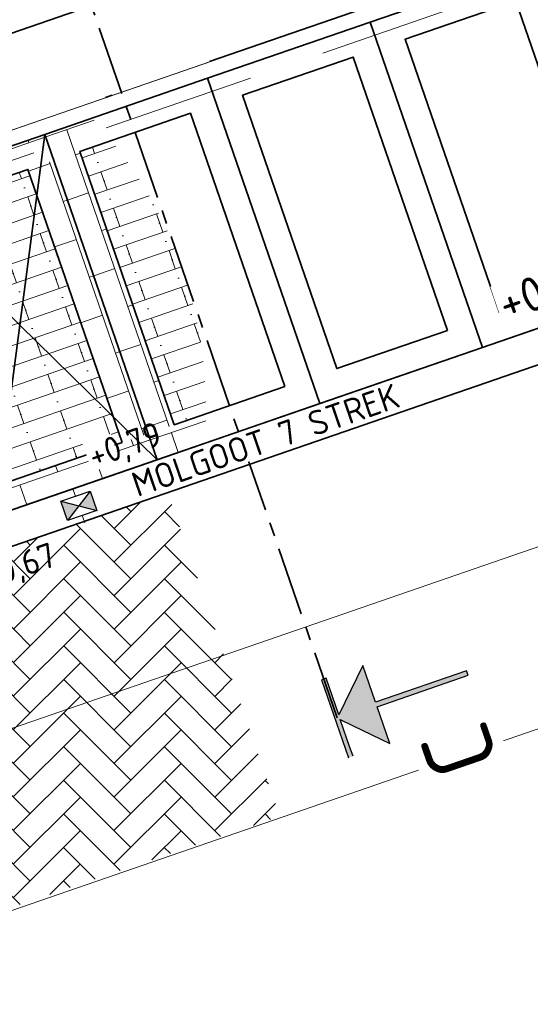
# Model space of a CAD drawing. Header units: metres. Extents: x 264779 to 275389, y 575281 to 580396.
# Tile 17 of 174: x 265255 to 265262, y 576940 to 576954. Entities that reach past the tile are written whole.
import ezdxf

# ---------------------------------------------------------------- set-up
doc = ezdxf.new("R2010")
doc.units = ezdxf.units.M
doc.set_wipeout_variables(frame=1)
for name, pattern in [('B-WE-VH-KANTOPSLUITING_TROTTOIRBAND_RWS_[AFMETINGEN1]-G', [10, 2.5, -1.5, 0, -1.5, 0, -1.5, 0, -1.5, 0, -1.5]), ('HIDDEN', [9.524999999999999, 6.35, -3.175]), ('XX-CENTER', [8, 5, -1, 1, -1])]:
    doc.linetypes.add(name, pattern=pattern)
for name, color, linetype, lineweight in [('B-WE-VH-VERHARDING_BETONSTRAATSTEEN_DIKFORMAAT_KEPER-A', 252, 'Continuous', 9), ('B-XX-AL-HOOGTELABEL-T25', 252, 'Continuous', 9), ('N-WA-RI-DETAIL1-G', 1, 'HIDDEN', 18), ('N-WE-OG-TOPOGRAFIE-G', 7, 'Continuous', 35), ('N-WE-VH-GOOT_SBS-G', 40, 'Continuous', 35), ('N-WE-VH-KANTOPSLUITING_TROTTOIRBAND_RWS_110-220x250-G', 60, 'B-WE-VH-KANTOPSLUITING_TROTTOIRBAND_RWS_[AFMETINGEN1]-G', 35), ('N-WE-VH-VERHARDING_STRAATBAKSTEEN_DIKFORMAAT_HALF-G', 40, 'Continuous', 35), ('N-XX-AL-HOOGTELABEL-T25-M', 7, 'Continuous', 25), ('X-XX-AL-PROFIELLIJN-S', 7, 'Continuous', 25), ('X-XX-AL-T18-1000', 10, 'Continuous', 18), ('X-XX-AL-VERWIJZING_DOORSNEDE-G', 7, 'XX-CENTER', 35)]:
    doc.layers.add(name, color=color, linetype=linetype, lineweight=lineweight)
for name, color, linetype, lineweight, true_color in [('N-WE-GR-HAAG_03-G', 3, 'B-WE-GR-HAAG_03-G', 35, 0x00ff00), ('N-WE-RI-HWA_KOLK-S', 150, 'Continuous', 25, 0x007fff), ('N-WE-VH-VERHARDING_STRAATBAKSTEEN_DIKFORMAAT_HALF_PAARS-BRUIN-A', 7, 'Continuous', 18, 0x66332b), ('N-WE-VH-VERHARDING_STRAATBAKSTEEN_DIKFORMAAT_HALF_ROOD-PAARS -A', 7, 'Continuous', 18, 0xa45729)]:
    doc.layers.add(name, color=color, linetype=linetype, lineweight=lineweight, true_color=true_color)
doc.layers.add('X-XX-AL-HULPLAAG-G', color=6, linetype='Continuous', lineweight=18, plot=False)
doc.styles.add('NLCS-ISO', font='NLCS-ISO.ttf')
doc.styles.add('NLCS-ISO-ANNOTATIVE-T18', font='NLCS-ISO.ttf', dxfattribs={"height": 1.8})
doc.styles.add('NLCS-ISO-ANNOTATIVE-T25', font='NLCS-ISO.ttf', dxfattribs={"height": 2.5})
doc.styles.add('NLCS-ISO-M1000-T25', font='NLCS-ISO.ttf', dxfattribs={"height": 2.5})
doc.linetypes.add('B-WE-GR-HAAG_03-G', pattern='A,7,[145,NLCS.shx,S=0.5,R=0,X=0,Y=0],-1,[145,NLCS.shx,S=0.5,R=0,X=0,Y=0],-1,[145,NLCS.shx,S=0.5,R=0,X=0,Y=0],-1', length=10)
pattern_1 = [(199.040552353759, (71639.82881332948, 117003.1842923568), (-0.9107383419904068, -0.9301973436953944), [0.3881250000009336, -0.3881250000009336]), (289.0405523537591, (71639.82881332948, 117003.1842923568), (0.3668898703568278, 0.1266208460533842), [])]
pattern_2 = [(109.0405523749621, (71639.82881332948, 117003.1842923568), (-0.9301973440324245, 0.9107383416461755), [0.3881250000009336, -0.3881250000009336]), (199.0405523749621, (71639.82881332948, 117003.1842923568), (0.1266208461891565, -0.3668898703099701), [])]
pattern_3 = [(19.04055235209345, (53997.98126714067, 115705.9989628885), (-0.09175423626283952, 0.2658622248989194), []), (109.0405523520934, (53999.04471604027, 115706.3659798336), (-1.063448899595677, -0.367016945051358), [0.2812500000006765, -0.2812500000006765]), (109.0405523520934, (53998.4212373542, 115706.4483335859), (-1.063448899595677, -0.367016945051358), [0.2812500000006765, -0.2812500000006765]), (19.04055235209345, (53998.46711447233, 115706.3154024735), (-0.183508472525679, 0.5317244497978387), [0, -0.5625000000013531, 0, 0, 0]), (19.04055235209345, (53998.37536023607, 115706.5812646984), (-0.183508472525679, 0.5317244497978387), [0, -0.5625000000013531, 0, 0, 0])]

# ---------------------------------------------------------------- blocks, each defined once
blk = doc.blocks.new('*U138')
blk.add_hatch(color=256).paths.add_polyline_path([(-0.1775051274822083, -3.003630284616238), (0.1724947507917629, -3.003922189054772), (0.1748539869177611, -0.1751458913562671), (2.997496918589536, -3.002500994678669), (2.999857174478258, -0.1725019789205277), (9.999854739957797, -0.1783400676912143), (10.00013830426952, 0.1616598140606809), (3.000140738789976, 0.1674979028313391), (3.002500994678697, 2.997496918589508), (0.1751458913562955, 0.1748539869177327), (0.1775019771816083, 2.999853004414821), (-0.172497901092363, 3.000144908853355)])
at = {"linetype": 'Continuous'}
blk.add_lwpolyline([(0.1724947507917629, -3.003922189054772), (0.1730584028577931, -2.328090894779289), (0.1748537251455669, -0.1754597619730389), (0.9127948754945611, -0.9143187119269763), (2.997496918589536, -3.00250099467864), (2.999857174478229, -0.1725019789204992), (9.999854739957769, -0.1783400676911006), (10.00013830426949, 0.1616598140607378), (3.000140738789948, 0.1674979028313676), (3.00250099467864, 2.997496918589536), (1.588823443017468, 1.58617545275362), (0.1751454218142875, 0.1742909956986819), (0.1775019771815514, 2.999853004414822), (-0.1724979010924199, 3.000144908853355), (-0.1775051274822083, -3.003630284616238)], dxfattribs=at)
at = {"layer": 'X-XX-AL-VERWIJZING_DOORSNEDE-G'}
blk.add_lwpolyline([(0, 0), (0.1542923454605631, 184.9999356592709)], dxfattribs=at)
at = {"insert": (5.101105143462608, -5.139327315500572), "char_height": 4.999999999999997, "attachment_point": 2, "rotation": 89.95221458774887, "style": 'NLCS-ISO', "bg_fill": 3, "box_fill_scale": 1.15, "bg_fill_color": 256, "bg_fill_transparency": 0}
blk.add_mtext('C', dxfattribs=at)
blk = doc.blocks.new('*U97')
blk.add_wipeout([(-1.125000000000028, 0.7499999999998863), (1.124999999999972, 0.7499999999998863), (1.124999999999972, -0.7499999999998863), (-1.125000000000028, -0.7499999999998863)])
h = blk.add_hatch(color=256)
h.dxf.hatch_style = 1
h.paths.add_polyline_path([(0, 0), (-1.124999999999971, 0.7499999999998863), (-1.124999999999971, -0.7499999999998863)])
h.paths.add_polyline_path([(1.124999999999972, -0.7499999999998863), (1.124999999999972, 0.7499999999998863), (5.551115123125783e-17, -1.110223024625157e-16)])
for p, q in [((-1.124999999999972, -0.7499999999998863), (1.124999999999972, 0.7499999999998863)), ((1.124999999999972, -0.7499999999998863), (-1.124999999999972, 0.7499999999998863))]:
    blk.add_line(p, q)
at = {"flags": 128}
blk.add_lwpolyline([(-1.124999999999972, -0.7499999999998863), (1.124999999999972, -0.7499999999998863), (1.124999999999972, 0.7499999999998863), (-1.124999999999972, 0.7499999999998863)], close=True, dxfattribs=at)

msp = doc.modelspace()

# ---------------------------------------------------------------- hatches: boundary and pattern name
at = {"layer": 'B-WE-VH-VERHARDING_BETONSTRAATSTEEN_DIKFORMAAT_KEPER-A'}
h = msp.add_hatch(dxfattribs=at)
h.set_pattern_fill('AVH-BSS_DIKFORMAAT_ELLEBOOG', color=256, scale=25, angle=44.95, pattern_type=2)
h.set_pattern_definition([(44.95, (17846.70103674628, 118.8533137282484), (0.0004257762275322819, 0.4879034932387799), [1.38, -0.6900000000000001]), (314.95, (17845.96982017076, 119.5858076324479), (0.0004257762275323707, 0.4879034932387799), [1.38, -0.69])])
h.paths.add_polyline_path([(265245.1877946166, 576940.382749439), (265245.9044293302, 576938.3062665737), (265245.9960000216, 576938.3380000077), (265254.6590000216, 576941.3000000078), (265258.6763537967, 576942.6633693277), (265257.0472117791, 576947.3710996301), (265252.3296780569, 576945.7430860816), (265253.2243998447, 576943.1286958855)])
at = {"layer": 'N-WE-VH-VERHARDING_STRAATBAKSTEEN_DIKFORMAAT_HALF_PAARS-BRUIN-A'}
h = msp.add_hatch(dxfattribs=at)
h.set_pattern_fill('AVH-SBS_DIKFORMAAT_HALFST', color=256, scale=28.12500000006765, angle=359.9520265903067, pattern_type=2)
h.set_pattern_definition(pattern_3)
h.paths.add_polyline_path([(265256.2305488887, 576952.4845343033), (265255.7705364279, 576952.3257750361), (265257.1407330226, 576948.3555658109), (265257.6007454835, 576948.5143250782, 0.002586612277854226), (265257.6010800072, 576948.5789890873, 0.1703669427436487)])
h = msp.add_hatch(dxfattribs=at)
h.set_pattern_fill('AVH-SBS_DIKFORMAAT_HALFST', color=256, scale=28.12500000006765, angle=359.9520265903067, pattern_type=2)
h.set_pattern_definition(pattern_3)
h.paths.add_polyline_path([(265255.0143060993, 576952.0647852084), (265253.407316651, 576951.5101818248), (265254.7775132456, 576947.5399725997), (265256.384502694, 576948.0945759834)])
at = {"layer": 'N-WE-VH-VERHARDING_STRAATBAKSTEEN_DIKFORMAAT_HALF_ROOD-PAARS -A'}
h = msp.add_hatch(dxfattribs=at)
h.set_pattern_fill('AVH-BSS_DIKFORMAAT_HALFST', color=256, scale=28.12500000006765, angle=89.95202661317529, pattern_type=2)
h.set_pattern_definition(pattern_2)
h.paths.add_polyline_path([(265256.2305488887, 576952.4845343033, 0.01721422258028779), (265255.9503035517, 576952.8109676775), (265255.2619263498, 576952.5733952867), (265255.3924212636, 576952.1952801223)])
h = msp.add_hatch(dxfattribs=at)
h.set_pattern_fill('AVH-BSS_DIKFORMAAT_HALFST', color=256, scale=28.12500000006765, angle=89.95202661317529, pattern_type=2)
h.set_pattern_definition(pattern_2)
h.paths.add_polyline_path([(265252.8987065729, 576951.7578020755), (265253.0292014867, 576951.379686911), (265255.3924212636, 576952.1952801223), (265255.2619263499, 576952.5733952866)])
h = msp.add_hatch(dxfattribs=at)
h.set_pattern_fill('AVH-BSS_DIKFORMAAT_HALFST', color=256, scale=28.12500000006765, angle=179.9520265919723, pattern_type=2)
h.set_pattern_definition(pattern_1)
h.paths.add_polyline_path([(265255.7705364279, 576952.3257750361), (265255.3924212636, 576952.1952801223), (265256.7626178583, 576948.2250708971), (265257.1407330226, 576948.3555658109)])
h = msp.add_hatch(dxfattribs=at)
h.set_pattern_fill('AVH-BSS_DIKFORMAAT_HALFST', color=256, scale=28.12500000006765, angle=179.9520265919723, pattern_type=2)
h.set_pattern_definition(pattern_1)
h.paths.add_polyline_path([(265256.384502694, 576948.0945759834), (265256.7626178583, 576948.2250708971), (265255.3924212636, 576952.1952801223), (265255.0143060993, 576952.0647852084)])
h = msp.add_hatch(dxfattribs=at)
h.set_pattern_fill('AVH-BSS_DIKFORMAAT_HALFST', color=256, scale=28.12500000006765, angle=89.95202661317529, pattern_type=2)
h.set_pattern_definition(pattern_2)
h.paths.add_polyline_path([(265257.6007454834, 576948.5143250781, -0.01721422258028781), (265257.5814899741, 576948.0845281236), (265256.8931127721, 576947.8469557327), (265256.7626178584, 576948.225070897)])
h = msp.add_hatch(dxfattribs=at)
h.set_pattern_fill('AVH-BSS_DIKFORMAAT_HALFST', color=256, scale=28.12500000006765, angle=89.95202661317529, pattern_type=2)
h.set_pattern_definition(pattern_2)
h.paths.add_polyline_path([(265256.7626178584, 576948.225070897), (265256.8931127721, 576947.8469557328), (265254.5298929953, 576947.0313625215), (265254.3993980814, 576947.4094776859)])

# ---------------------------------------------------------------- linework, layer by layer
at = {"layer": 'N-WA-RI-DETAIL1-G', "ltscale": 0.35, "flags": 128}
msp.add_lwpolyline([(265293.6399565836, 576965.6059763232), (265292.3350074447, 576969.3871279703), (265247.4338316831, 576953.890856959), (265248.7387808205, 576950.109705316)], close=True, dxfattribs=at)
at = {"layer": 'N-WE-GR-HAAG_03-G', "flags": 128}
msp.add_lwpolyline([(265291.4147874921, 576966.6893149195), (265291.2516688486, 576967.1619588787), (265249.6590007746, 576952.807518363), (265249.8221194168, 576952.3348744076)], close=True, dxfattribs=at)
at = {"layer": 'N-WE-OG-TOPOGRAFIE-G', "ltscale": 0.1}
msp.add_lwpolyline([(265254.5298929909, 576947.0313625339), (265255.2619263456, 576952.573395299), (265252.8987065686, 576951.7578020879), (265256.8931127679, 576947.8469557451)], dxfattribs=at)
at = {"layer": 'N-WE-VH-GOOT_SBS-G', "flags": 128}
for points in [[(265296.1899358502, 576967.7229397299, -0.4128332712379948), (265292.1560220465, 576959.4870954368), (265252.3296780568, 576945.7430860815, -0.4142080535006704), (265244.0648798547, 576949.7669550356), (265243.5431682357, 576951.2786390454, -0.414213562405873), (265247.5669973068, 576959.5435528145), (265287.402479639, 576973.2915542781, -0.415600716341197), (265295.6773625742, 576969.2386158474)], [(265295.7165250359, 576967.5620602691, -0.4128332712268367), (265291.9929122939, 576959.9597424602), (265252.1665683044, 576946.2157331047, -0.4142080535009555), (265244.5375238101, 576949.9300736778), (265244.0158121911, 576951.4417576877, -0.4142135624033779), (265247.730115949, 576959.0709088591), (265287.5655982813, 576972.8189103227, -0.4156007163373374), (265295.2039517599, 576969.0777363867), (265295.2039517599, 576969.0777363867)]]:
    msp.add_lwpolyline(points, format="xyb", close=True, dxfattribs=at)
at = {"layer": 'N-WE-VH-KANTOPSLUITING_TROTTOIRBAND_RWS_110-220x250-G', "ltscale": 0.9999899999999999, "flags": 128}
msp.add_lwpolyline([(265294.995651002, 576969.0069494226, 0.4156007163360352), (265287.6373704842, 576972.6109469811), (265285.821367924, 576971.9842090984), (265287.4525543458, 576967.2577695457), (265249.2251112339, 576954.064733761), (265247.5952912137, 576958.7872141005, 0.4031061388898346), (265244.2237755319, 576951.513529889), (265244.7454871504, 576950.0018458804, 0.4030098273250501), (265251.8858289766, 576946.3551786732), (265250.2560089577, 576951.0776590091), (265288.4834520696, 576964.2706947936), (265290.1146293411, 576959.5442817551), (265290.1146293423, 576959.5442817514), (265291.9211440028, 576960.1677071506, 0.4128332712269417), (265295.5082242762, 576967.4912733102)], format="xyb", close=True, dxfattribs=at)
at = {"layer": 'N-WE-VH-VERHARDING_STRAATBAKSTEEN_DIKFORMAAT_HALF-G', "flags": 128}
for points in [[(265263.9827721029, 576950.2937353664), (265261.619552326, 576949.4781421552), (265259.9883659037, 576954.2045817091), (265262.3515856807, 576955.0201749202)], [(265263.4741620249, 576950.541355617), (265261.8671725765, 576949.9867522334), (265260.4969759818, 576953.9569614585), (265262.1039654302, 576954.5115648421)], [(265261.619552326, 576949.4781421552), (265259.256332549, 576948.662548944), (265257.6251461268, 576953.3889884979), (265259.9883659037, 576954.204581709)], [(265261.110942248, 576949.7257624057), (265259.5039527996, 576949.171159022), (265258.1337562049, 576953.1413682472), (265259.7407456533, 576953.6959716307)], [(265259.256332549, 576948.662548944), (265256.8931127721, 576947.8469557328), (265255.2619263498, 576952.5733952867), (265257.6251461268, 576953.3889884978)], [(265258.747722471, 576948.9101691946), (265257.1407330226, 576948.3555658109), (265255.7705364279, 576952.3257750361), (265257.3775258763, 576952.8803784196)], [(265256.8931127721, 576947.8469557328), (265254.5298929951, 576947.0313625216), (265252.8987065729, 576951.7578020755), (265255.2619263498, 576952.5733952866)], [(265256.384502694, 576948.0945759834), (265254.7775132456, 576947.5399725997), (265253.407316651, 576951.5101818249), (265255.0143060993, 576952.0647852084)]]:
    msp.add_lwpolyline(points, close=True, dxfattribs=at)
at = {"layer": 'X-XX-AL-HULPLAAG-G'}
msp.add_lwpolyline([(265243.9942885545, 576954.3968245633), (265246.9778942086, 576955.4265250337), (265249.3268026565, 576948.6204520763), (265246.343303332, 576947.5907883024, 0.2624702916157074), (265251.8858289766, 576946.3551786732), (265250.2560089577, 576951.0776590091), (265288.4834520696, 576964.2706947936), (265290.1146293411, 576959.5442817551), (265291.9211440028, 576960.1677071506, 0.4128332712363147), (265295.5082242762, 576967.4912733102), (265294.9956510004, 576969.0069494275, 0.4156007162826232), (265287.6373704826, 576972.6109469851), (265285.8213679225, 576971.9842091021), (265287.4525543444, 576967.2577695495), (265249.2251112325, 576954.0647337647), (265247.5952912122, 576958.7872141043, 0.2625266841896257)], format="xyb", close=True, dxfattribs=at)
at = {"layer": 'X-XX-AL-HULPLAAG-G', "flags": 128}
for points in [[(265293.0026417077, 576945.4804800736), (265289.3477261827, 576955.8732771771), (265253.1452268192, 576943.3798509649)], [(265290.6442322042, 576944.6510799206), (265287.8138648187, 576952.6992642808), (265253.9607755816, 576941.0166158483)]]:
    msp.add_lwpolyline(points, dxfattribs=at)

# ---------------------------------------------------------------- next in the draw order: texts
at = {"layer": 'B-XX-AL-HOOGTELABEL-T25', "char_height": 0.36, "width": 0.36, "attachment_point": 1, "rotation": 19, "style": 'NLCS-ISO-ANNOTATIVE-T25', "bg_fill": 3, "box_fill_scale": 1.1, "bg_fill_color": 256, "bg_fill_transparency": 0}
for s, insert in [('+0,79', (265255.85478573, 576948.0597681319)), ('+0,67', (265254.3209427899, 576946.3054656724))]:
    msp.add_mtext(s, dxfattribs=dict(at, insert=insert))

# ---------------------------------------------------------------- next in the draw order: block references
at = {"layer": 'X-XX-AL-PROFIELLIJN-S', "xscale": 0.2, "yscale": 0.2, "zscale": 0.2, "rotation": 19.0885257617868}
msp.add_blockref('*U138', (265259.5104893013, 576944.0945940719), dxfattribs=at)

# ---------------------------------------------------------------- next in the draw order: linework, layer by layer
at = {"layer": 'X-XX-AL-HULPLAAG-G', "flags": 128}
msp.add_lwpolyline([(265294.7277221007, 576969.7685717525), (265295.7586198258, 576966.7814969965), (265248.6677972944, 576950.5299511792), (265247.6368995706, 576953.517025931)], close=True, dxfattribs=at)
msp.add_lwpolyline([(265255.8411864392, 576946.9287886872), (265255.6699919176, 576947.4248328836)], dxfattribs=at)

# ---------------------------------------------------------------- next in the draw order: texts
at = {"layer": 'X-XX-AL-T18-1000', "insert": (265258.4677342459, 576948.1312014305), "char_height": 0.36, "width": 4.071600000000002, "attachment_point": 5, "rotation": 18.95339912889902, "style": 'NLCS-ISO-ANNOTATIVE-T18', "bg_fill": 3, "box_fill_scale": 1.1, "bg_fill_color": 256, "bg_fill_transparency": 0}
msp.add_mtext('MOLGOOT 7 STREK', dxfattribs=at)

# ---------------------------------------------------------------- next in the draw order: block references
at = {"layer": 'N-WE-RI-HWA_KOLK-S', "xscale": -0.1999999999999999, "yscale": 0.2, "zscale": 0.2, "rotation": 199.0405523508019}
msp.add_blockref('*U97', (265255.7555891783, 576947.1768107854), dxfattribs=at)

# ---------------------------------------------------------------- next in the draw order: texts
at = {"layer": 'N-XX-AL-HOOGTELABEL-T25-M', "insert": (265261.7971341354, 576950.3293952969), "char_height": 0.4999999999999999, "width": 1.042879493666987, "attachment_point": 1, "rotation": 18.95339915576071, "style": 'NLCS-ISO-M1000-T25', "bg_fill": 3, "box_fill_scale": 1.1, "bg_fill_color": 256, "bg_fill_transparency": 0}
msp.add_mtext('+0,70', dxfattribs=at)

doc.saveas('drawing.dxf')
